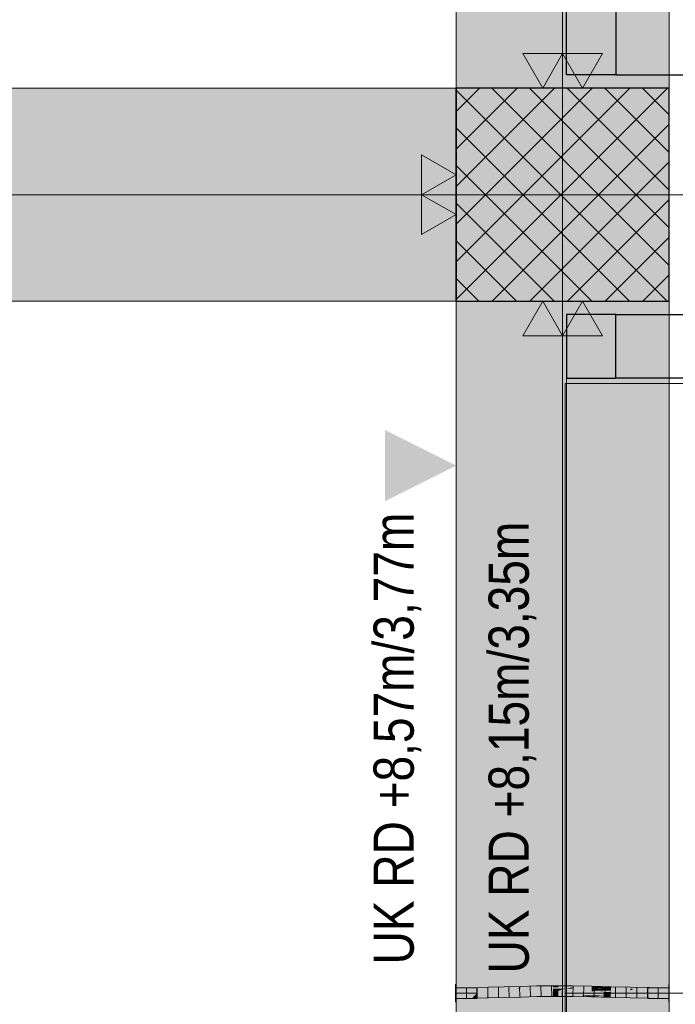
# Model space of a CAD drawing. Extents: x -620 to 3480, y 62 to 1107.
# Tile 187 of 244: x -20 to 5, y 796 to 833. Entities that reach past the tile are written whole.
import ezdxf
from ezdxf.lldxf.tags import DXFTag

# ---------------------------------------------------------------- set-up
doc = ezdxf.new("R2010")
doc.units = 0
doc.layers.get('0').update_dxf_attribs({"lineweight": 35})
for name, color, linetype, lineweight, true_color in [('00_Beschriftung UZ', 3, 'Continuous', 13, 0x00ff00), ('30 -33 Aussenwände- 3 Aussenstützen', 7, 'Continuous', 50, 0x0000dd), ('30 -33 Aussenwände- 7 Fassade_ Elemente', 7, 'Continuous', 9, 0x00aacc), ('30 -35 Decken- 1 Konstruktion-Träger- Stahlbeton', 7, 'grob-A06G9GKW8I', 13, 0x33aa00), ('70 -72 Beschriftung- 2 Beschriftung Bauteile', 7, 'Continuous', 9, 0x9999ff), ('E_Leerrohr 20', 7, 'Continuous', 13, 0xcc0099), ('E_Leerrohr 20-Shading', 7, 'Continuous', 13, 0xcc0099)]:
    doc.layers.add(name, color=color, linetype=linetype, lineweight=lineweight, true_color=true_color)
doc.layers.add('70 -71 Achsen- 1 Gebäudeachsen', color=7, linetype='STRICHPUNKT2-A06G9GKV8I', lineweight=18)
doc.layers.add('iwb_Schraffur_Unterzug', color=7, linetype='Continuous', lineweight=5, true_color=0xffffcc, plot=False)
doc.styles.get("Standard").update_dxf_attribs({"font": 'ARIALN.TTF'})
tags = doc.linetypes.add('grob-A06G9GKW8I', pattern=[14, 3, -8, 3]).pattern_tags.tags
tags[8:9] = [DXFTag(74, 4), DXFTag(75, 0), DXFTag(340, '0'), DXFTag(46, 0.0), DXFTag(50, 0.0), DXFTag(44, 0.0), DXFTag(45, 0.0)]
tags[6:7] = [DXFTag(74, 4), DXFTag(75, 0), DXFTag(340, '0'), DXFTag(46, 0.0), DXFTag(50, 0.0), DXFTag(44, 0.0), DXFTag(45, 0.0)]
tags[4:5] = [DXFTag(74, 4), DXFTag(75, 0), DXFTag(340, '0'), DXFTag(46, 0.0), DXFTag(50, 0.0), DXFTag(44, 0.0), DXFTag(45, 0.0)]
tags = doc.linetypes.add('STRICHPUNKT2', pattern=[12.7, 6.35, -3.175, 0, -3.175]).pattern_tags.tags
tags[10:11] = [DXFTag(74, 4), DXFTag(75, 0), DXFTag(340, '0'), DXFTag(46, 0.0), DXFTag(50, 0.0), DXFTag(44, 0.0), DXFTag(45, 0.0)]
tags[8:9] = [DXFTag(74, 4), DXFTag(75, 0), DXFTag(340, '0'), DXFTag(46, 0.0), DXFTag(50, 0.0), DXFTag(44, 0.0), DXFTag(45, 0.0)]
tags[6:7] = [DXFTag(74, 4), DXFTag(75, 0), DXFTag(340, '0'), DXFTag(46, 0.0), DXFTag(50, 0.0), DXFTag(44, 0.0), DXFTag(45, 0.0)]
tags[4:5] = [DXFTag(74, 4), DXFTag(75, 0), DXFTag(340, '0'), DXFTag(46, 0.0), DXFTag(50, 0.0), DXFTag(44, 0.0), DXFTag(45, 0.0)]
tags = doc.linetypes.add('STRICHPUNKT2-A06G9GKV8I', pattern=[12.7, 6.35, -3.175, 0, -3.175]).pattern_tags.tags
tags[10:11] = [DXFTag(74, 4), DXFTag(75, 0), DXFTag(340, '0'), DXFTag(46, 0.0), DXFTag(50, 0.0), DXFTag(44, 0.0), DXFTag(45, 0.0)]
tags[8:9] = [DXFTag(74, 4), DXFTag(75, 0), DXFTag(340, '0'), DXFTag(46, 0.0), DXFTag(50, 0.0), DXFTag(44, 0.0), DXFTag(45, 0.0)]
tags[6:7] = [DXFTag(74, 4), DXFTag(75, 0), DXFTag(340, '0'), DXFTag(46, 0.0), DXFTag(50, 0.0), DXFTag(44, 0.0), DXFTag(45, 0.0)]
tags[4:5] = [DXFTag(74, 4), DXFTag(75, 0), DXFTag(340, '0'), DXFTag(46, 0.0), DXFTag(50, 0.0), DXFTag(44, 0.0), DXFTag(45, 0.0)]

# ---------------------------------------------------------------- blocks, each defined once
blk = doc.blocks.new('Shading-A06G9GF38I', base_point=(-2.737, 795.952))
at = {"layer": 'E_Leerrohr 20-Shading', "color": 213, "true_color": 0xd67fc0}
for points in [[(-3.525, 796.065), (-3.525, 796.287), (-3.537, 796.065), (-3.537, 796.287)], [(-3.525, 795.957), (-2.737, 795.959), (-3.525, 796.157), (-2.737, 796.157)], [(-3.537, 796.049), (-3.525, 796.049), (-3.537, 796.065), (-3.525, 796.065)], [(-3.537, 795.957), (-3.525, 795.957), (-3.537, 796.049), (-3.525, 796.049)], [(-3.525, 795.735), (-3.525, 795.957), (-3.537, 795.735), (-3.537, 795.957)], [(-3.525, 795.957), (-2.737, 795.957), (-2.737, 795.959)], [(-2.737, 795.952), (-3.525, 795.957), (-2.913, 795.766), (-3.525, 795.757)], [(-2.737, 795.952), (-2.737, 795.957), (-3.525, 795.957)], [(-3.525, 795.757), (-2.737, 795.757), (-2.737, 795.769)], [(-2.737, 795.952), (-2.913, 795.766), (-2.737, 795.773)], [(-2.913, 795.766), (-2.737, 795.769), (-2.737, 795.773)], [(-3.537, 795.627), (-3.525, 795.627), (-3.537, 795.735), (-3.525, 795.735)]]:
    blk.add_solid(points, dxfattribs=at)
blk = doc.blocks.new('Shading-A06G9GF58I', base_point=(3.687, 796.013))
at = {"layer": 'E_Leerrohr 20-Shading', "color": 213, "true_color": 0xd67fc0}
for points in [[(3.687, 796.013), (4.475, 796.157), (3.687, 796.157)], [(3.687, 796.013), (3.967, 796.016), (4.475, 796.157), (4.475, 796.026)], [(4.487, 796.184), (4.487, 796.287), (4.475, 796.184), (4.475, 796.287)], [(4.475, 796.112), (4.487, 796.112), (4.475, 796.184), (4.487, 796.184)], [(3.687, 796.001), (4.475, 796.006), (3.687, 796.013), (4.475, 796.02)], [(4.475, 795.977), (4.475, 796.006), (3.687, 795.975), (3.687, 796.001)], [(3.897, 795.958), (4.475, 795.977), (3.687, 795.959), (3.687, 795.975)], [(3.87, 795.957), (3.897, 795.958), (3.687, 795.958), (3.687, 795.959)], [(3.687, 795.958), (3.687, 795.957), (3.87, 795.957)], [(4.475, 795.908), (4.475, 795.957), (3.687, 795.954), (3.87, 795.957)], [(3.87, 795.957), (3.687, 795.957), (3.687, 795.954)], [(4.475, 795.908), (3.687, 795.954), (3.687, 795.913)], [(4.475, 795.908), (3.687, 795.913), (4.475, 795.839), (3.687, 795.851)], [(4.475, 795.839), (3.687, 795.851), (4.475, 795.805), (3.687, 795.821)], [(3.687, 795.821), (3.687, 795.757), (4.475, 795.805), (4.475, 795.757)], [(3.897, 795.958), (3.87, 795.957), (4.043, 795.957)], [(4.475, 795.957), (4.475, 795.977), (4.043, 795.957), (3.897, 795.958)], [(3.967, 796.016), (4.475, 796.02), (4.475, 796.026)], [(4.475, 796.098), (4.487, 796.098), (4.475, 796.112), (4.487, 796.112)], [(4.487, 796.069), (4.487, 796.098), (4.475, 796.069), (4.475, 796.098)], [(4.487, 796.049), (4.487, 796.069), (4.475, 796.049), (4.475, 796.069)], [(4.475, 796.046), (4.487, 796.046), (4.475, 796.049), (4.487, 796.049)], [(4.487, 796.044), (4.487, 796.046), (4.475, 796.044), (4.475, 796.046)], [(4.475, 796.044), (4.475, 795.957), (4.487, 796.044), (4.487, 795.957)], [(4.487, 795.747), (4.487, 795.957), (4.475, 795.746), (4.475, 795.957)], [(4.487, 795.742), (4.487, 795.747), (4.475, 795.742), (4.475, 795.746)], [(4.475, 795.686), (4.487, 795.686), (4.475, 795.742), (4.487, 795.742)], [(4.475, 795.686), (4.475, 795.627), (4.487, 795.686), (4.487, 795.627)]]:
    blk.add_solid(points, dxfattribs=at)
blk = doc.blocks.new('Shading-A06G9GF78I', base_point=(3.751, 796.057))
at = {"layer": 'E_Leerrohr 20-Shading', "color": 223, "true_color": 0xc67fb4}
for points in [[(-2.919, 796.104), (-2.92, 796.162), (-3.525, 796.099), (-3.525, 796.157)], [(-2.312, 796.117), (-2.313, 796.176), (-2.919, 796.104), (-2.92, 796.162)], [(-1.704, 796.135), (-1.705, 796.193), (-2.312, 796.117), (-2.313, 796.176)], [(-1.704, 796.135), (-1.096, 796.211), (-1.705, 796.193)], [(-1.704, 796.135), (-1.333, 796.146), (-1.096, 796.211), (-1.095, 796.158)], [(-1.333, 796.146), (-1.095, 796.153), (-1.095, 796.158)], [(-0.485, 796.183), (-0.486, 796.226), (-1.095, 796.158), (-1.096, 796.211)], [(-1.095, 796.153), (-0.485, 796.168), (-1.095, 796.158), (-0.485, 796.183)], [(0.125, 796.197), (0.125, 796.234), (-0.485, 796.183), (-0.486, 796.226)], [(-0.485, 796.168), (0.126, 796.176), (-0.485, 796.183), (0.125, 796.197)], [(0.125, 796.234), (0.125, 796.197), (0.32, 796.233), (0.32, 796.195)], [(0.125, 796.197), (0.126, 796.176), (0.32, 796.195), (0.321, 796.175)], [(0.32, 796.233), (0.32, 796.195), (0.853, 796.231), (0.853, 796.191)], [(0.32, 796.195), (0.321, 796.175), (0.853, 796.191), (0.852, 796.172)], [(0.852, 796.172), (1.579, 796.159), (0.853, 796.191), (1.579, 796.168)], [(1.579, 796.168), (1.58, 796.217), (0.853, 796.191), (0.853, 796.231)], [(1.58, 796.217), (1.579, 796.168), (2.037, 796.205), (2.037, 796.148)], [(1.579, 796.168), (1.579, 796.159), (2.037, 796.148), (2.037, 796.147)], [(2.037, 796.147), (2.304, 796.14), (2.037, 796.205), (2.306, 796.198)], [(3.028, 796.12), (3.03, 796.179), (2.304, 796.14), (2.306, 796.198)], [(3.752, 796.105), (3.753, 796.163), (3.028, 796.12), (3.03, 796.179)], [(4.475, 796.099), (4.475, 796.157), (3.752, 796.105), (3.753, 796.163)], [(-2.914, 795.762), (-2.914, 795.821), (-3.525, 795.757), (-3.525, 795.816)], [(-2.303, 795.776), (-2.304, 795.834), (-2.914, 795.762), (-2.914, 795.821)], [(-1.694, 795.793), (-1.695, 795.852), (-2.303, 795.776), (-2.304, 795.834)], [(-1.086, 795.811), (-1.087, 795.87), (-1.694, 795.793), (-1.695, 795.852)], [(-0.479, 795.826), (-0.48, 795.885), (-1.086, 795.811), (-1.087, 795.87)], [(0.127, 795.89), (0.127, 795.893), (-0.48, 795.884), (-0.48, 795.885)], [(-0.479, 795.826), (0.127, 795.834), (-0.48, 795.884), (0.127, 795.89)], [(0.127, 795.893), (0.127, 795.89), (0.321, 795.891), (0.311, 795.888)], [(0.324, 795.892), (0.127, 795.893), (0.321, 795.891)], [(0.127, 795.89), (0.127, 795.834), (0.311, 795.888)], [(0.324, 795.888), (0.311, 795.888), (0.325, 795.833), (0.127, 795.834)], [(0.311, 795.888), (0.486, 795.886), (0.321, 795.891), (0.486, 795.887)], [(0.702, 795.888), (0.324, 795.892), (0.321, 795.891)], [(0.321, 795.891), (0.486, 795.887), (0.486, 795.89)], [(0.849, 795.887), (0.849, 795.89), (0.324, 795.892)], [(0.849, 795.882), (0.324, 795.888), (0.848, 795.831), (0.325, 795.833)], [(0.486, 795.887), (0.702, 795.888), (0.486, 795.89)], [(0.486, 795.887), (0.559, 795.885), (0.702, 795.888), (0.849, 795.887)], [(0.486, 795.886), (0.559, 795.885), (0.486, 795.887)], [(0.849, 795.887), (0.559, 795.885), (0.849, 795.883)], [(0.559, 795.885), (0.849, 795.882), (0.849, 795.883)], [(1.177, 795.873), (0.849, 795.882), (1.571, 795.817), (0.848, 795.831)], [(0.849, 795.887), (1.572, 795.867), (0.849, 795.89), (1.572, 795.874)], [(1.572, 795.874), (1.572, 795.876), (0.849, 795.89)], [(1.572, 795.867), (0.849, 795.887), (1.177, 795.873), (0.849, 795.883)], [(0.849, 795.883), (0.849, 795.882), (1.177, 795.873)], [(1.177, 795.873), (1.571, 795.817), (1.572, 795.86)], [(1.572, 795.861), (1.177, 795.873), (1.572, 795.86)], [(1.572, 795.867), (1.177, 795.873), (1.572, 795.861)], [(1.572, 795.86), (1.571, 795.817), (1.866, 795.847)], [(2.035, 795.805), (2.035, 795.839), (1.571, 795.817), (1.866, 795.847)], [(2.002, 795.861), (2.029, 795.863), (1.572, 795.874), (1.572, 795.876)], [(2.029, 795.863), (2.035, 795.864), (1.572, 795.876)], [(1.572, 795.874), (1.572, 795.867), (2.002, 795.861), (1.935, 795.854)], [(1.935, 795.854), (1.572, 795.867), (1.891, 795.849), (1.572, 795.861)], [(1.891, 795.849), (1.572, 795.861), (1.866, 795.847), (1.572, 795.86)], [(2.035, 795.839), (2.035, 795.844), (1.866, 795.847), (1.891, 795.849)], [(2.296, 795.841), (1.935, 795.854), (2.296, 795.834), (1.891, 795.849)], [(2.002, 795.861), (1.935, 795.854), (2.296, 795.852), (2.296, 795.841)], [(2.296, 795.852), (2.029, 795.863), (2.002, 795.861)], [(2.163, 795.86), (2.035, 795.864), (2.029, 795.863)], [(2.296, 795.852), (2.296, 795.855), (2.029, 795.863), (2.163, 795.86)], [(2.296, 795.855), (2.296, 795.857), (2.035, 795.864)], [(2.296, 795.828), (2.296, 795.834), (2.035, 795.839), (2.035, 795.844)], [(2.295, 795.798), (2.296, 795.828), (2.035, 795.805), (2.035, 795.839)], [(2.296, 795.828), (2.295, 795.798), (3.021, 795.794), (3.02, 795.779)], [(3.021, 795.83), (3.022, 795.837), (2.296, 795.855), (2.296, 795.857)], [(3.021, 795.83), (2.296, 795.855), (3.021, 795.828), (2.296, 795.852)], [(2.296, 795.852), (2.296, 795.841), (3.021, 795.828), (3.021, 795.814)], [(3.021, 795.814), (2.296, 795.841), (3.021, 795.806), (2.296, 795.834)], [(3.021, 795.806), (2.296, 795.834), (3.021, 795.794), (2.296, 795.828)], [(3.021, 795.794), (3.02, 795.779), (3.747, 795.768), (3.747, 795.763)], [(3.748, 795.81), (3.748, 795.822), (3.021, 795.83), (3.022, 795.837)], [(3.611, 795.814), (3.021, 795.83), (3.021, 795.828)], [(3.748, 795.81), (3.611, 795.814), (3.021, 795.814), (3.021, 795.828)], [(3.747, 795.792), (3.021, 795.814), (3.747, 795.783), (3.021, 795.806)], [(3.748, 795.81), (3.021, 795.814), (3.747, 795.792)], [(3.747, 795.783), (3.021, 795.806), (3.747, 795.768), (3.021, 795.794)], [(3.748, 795.81), (3.747, 795.792), (4.475, 795.801), (4.475, 795.781)], [(4.475, 795.781), (3.747, 795.792), (4.475, 795.771), (3.747, 795.783)], [(4.475, 795.771), (3.747, 795.783), (4.475, 795.757), (3.747, 795.768)], [(3.747, 795.768), (3.747, 795.763), (4.475, 795.757)], [(4.475, 795.801), (4.475, 795.816), (3.748, 795.81), (3.748, 795.822)]]:
    blk.add_solid(points, dxfattribs=at)
at = {"layer": 'E_Leerrohr 20-Shading', "color": 231, "true_color": 0xe17fc9}
for points in [[(-1.703, 796.13), (-1.704, 796.135), (-2.312, 796.117)], [(-2.311, 796.107), (-1.703, 796.11), (-2.312, 796.117), (-1.703, 796.13)], [(-1.703, 796.13), (-1.123, 796.141), (-1.704, 796.135), (-1.333, 796.146)], [(-1.703, 796.11), (-1.094, 796.113), (-1.703, 796.13), (-1.094, 796.142)], [(-1.123, 796.141), (-1.094, 796.142), (-1.333, 796.146), (-1.095, 796.153)], [(-0.485, 796.155), (-0.485, 796.168), (-1.094, 796.142), (-1.095, 796.153)], [(-1.094, 796.142), (-1.094, 796.141), (-0.485, 796.155), (-0.484, 796.13)], [(-1.094, 796.141), (-1.094, 796.113), (-0.484, 796.13), (-0.484, 796.116)], [(0.126, 796.169), (0.126, 796.176), (-0.485, 796.155), (-0.485, 796.168)], [(-0.485, 796.155), (-0.484, 796.13), (0.126, 796.169), (0.126, 796.125)], [(-0.484, 796.13), (-0.484, 796.116), (0.126, 796.125), (0.126, 796.121)], [(0.321, 796.175), (0.126, 796.176), (0.126, 796.169)], [(0.61, 796.126), (0.852, 796.172), (0.126, 796.169), (0.321, 796.175)], [(0.58, 796.126), (0.61, 796.126), (0.126, 796.125), (0.126, 796.169)], [(0.126, 796.121), (0.58, 796.126), (0.126, 796.125)], [(0.61, 796.126), (0.321, 796.123), (0.322, 796.071)], [(0.322, 796.042), (0.851, 796.049), (0.61, 796.126), (0.852, 796.129)], [(0.322, 796.042), (0.61, 796.126), (0.322, 796.071)], [(0.852, 796.129), (0.852, 796.172), (0.61, 796.126)], [(0.852, 796.127), (0.851, 796.049), (1.578, 796.136), (1.576, 796.053)], [(1.578, 796.139), (1.579, 796.159), (0.852, 796.129), (0.852, 796.172)], [(0.852, 796.129), (0.852, 796.127), (1.578, 796.139), (1.578, 796.136)], [(1.576, 796.053), (1.787, 796.053), (1.578, 796.136), (1.585, 796.137)], [(2.037, 796.147), (1.579, 796.159), (1.578, 796.139)], [(1.578, 796.139), (1.585, 796.137), (2.037, 796.147), (2.078, 796.146)], [(1.585, 796.137), (1.578, 796.139), (1.578, 796.136)], [(2.037, 796.145), (1.585, 796.137), (2.036, 796.095), (1.787, 796.053)], [(2.078, 796.146), (2.037, 796.145), (2.304, 796.14), (2.036, 796.095)], [(2.036, 796.053), (2.302, 796.054), (2.036, 796.095), (2.304, 796.14)], [(3.027, 796.054), (3.028, 796.12), (2.302, 796.054), (2.304, 796.14)], [(-2.917, 795.962), (-2.919, 796.104), (-3.525, 795.957), (-3.525, 796.099)], [(-2.914, 795.821), (-2.917, 795.962), (-3.525, 795.816), (-3.525, 795.957)], [(-2.311, 796.107), (-2.312, 796.117), (-2.919, 796.104)], [(-2.917, 795.962), (-2.308, 795.976), (-2.919, 796.104), (-2.311, 796.107)], [(-2.304, 795.834), (-2.308, 795.976), (-2.914, 795.821), (-2.917, 795.962)], [(-2.308, 795.976), (-1.699, 795.993), (-2.311, 796.107), (-1.703, 796.11)], [(-1.695, 795.852), (-1.699, 795.993), (-2.304, 795.834), (-2.308, 795.976)], [(-1.699, 795.993), (-1.091, 796.011), (-1.703, 796.11), (-1.094, 796.113)], [(-1.087, 795.87), (-1.091, 796.011), (-1.695, 795.852), (-1.699, 795.993)], [(-1.091, 796.011), (-0.482, 796.026), (-1.094, 796.113), (-0.484, 796.116)], [(-0.48, 795.885), (-0.482, 796.026), (-1.087, 795.87), (-1.091, 796.011)], [(-0.482, 796.027), (0.126, 796.04), (-0.484, 796.116), (0.126, 796.121)], [(-0.482, 796.026), (0.126, 796.034), (-0.482, 796.027), (0.126, 796.04)], [(0.127, 795.903), (0.126, 796.034), (-0.48, 795.908), (-0.482, 796.026)], [(-0.48, 795.885), (0.127, 795.893), (-0.48, 795.908), (0.127, 795.903)], [(0.321, 796.123), (0.126, 796.121), (0.16, 796.041), (0.126, 796.04)], [(0.851, 796.038), (0.16, 796.041), (0.699, 796.037), (0.126, 796.034)], [(0.126, 796.04), (0.126, 796.034), (0.16, 796.041)], [(0.126, 796.034), (0.322, 796.033), (0.699, 796.037)], [(0.126, 796.034), (0.127, 795.903), (0.322, 796.033), (0.324, 795.903)], [(0.127, 795.903), (0.127, 795.893), (0.324, 795.903), (0.324, 795.892)], [(0.321, 796.123), (0.16, 796.041), (0.322, 796.071)], [(0.16, 796.041), (0.322, 796.042), (0.322, 796.071)], [(0.16, 796.041), (0.851, 796.038), (0.851, 796.049)], [(0.322, 796.033), (0.851, 796.031), (0.851, 796.038)], [(0.322, 796.033), (0.324, 795.903), (0.851, 796.031), (0.849, 795.905)], [(0.324, 795.903), (0.324, 795.892), (0.849, 795.905), (0.849, 795.89)], [(0.849, 795.905), (1.573, 795.914), (0.851, 796.028), (1.575, 796.013)], [(0.849, 795.89), (1.572, 795.876), (0.849, 795.905), (1.573, 795.914)], [(0.851, 796.038), (1.576, 796.039), (0.851, 796.049), (1.576, 796.053)], [(0.851, 796.038), (0.851, 796.031), (1.576, 796.039), (1.576, 796.023)], [(0.851, 796.031), (1.575, 796.017), (1.576, 796.023)], [(1.575, 796.013), (1.575, 796.017), (0.851, 796.028), (0.851, 796.031)], [(1.573, 795.914), (1.572, 795.876), (2.035, 795.923), (2.035, 795.864)], [(1.575, 796.013), (1.573, 795.914), (2.036, 796.003), (2.035, 795.923)], [(1.576, 796.023), (1.575, 796.017), (1.604, 796.022)], [(2.3, 796.003), (2.109, 796.014), (1.575, 796.017), (1.604, 796.022)], [(2.164, 796.004), (2.3, 796.003), (1.575, 796.017)], [(2.036, 796.005), (1.575, 796.017), (2.036, 796.003), (1.575, 796.013)], [(2.036, 796.005), (2.164, 796.004), (1.575, 796.017)], [(1.576, 796.053), (1.576, 796.039), (1.787, 796.053), (1.703, 796.039)], [(1.703, 796.039), (1.576, 796.039), (1.604, 796.022), (1.576, 796.023)], [(2.109, 796.014), (1.703, 796.039), (1.604, 796.022)], [(2.301, 796.037), (2.302, 796.054), (1.703, 796.039), (1.787, 796.053)], [(2.301, 796.037), (1.703, 796.039), (2.301, 796.012), (2.109, 796.014)], [(1.787, 796.053), (2.036, 796.053), (2.036, 796.095)], [(2.035, 795.864), (2.296, 795.857), (2.036, 796.005), (2.3, 795.998)], [(2.036, 796.005), (2.3, 795.998), (2.3, 796.003)], [(2.109, 796.014), (2.3, 796.003), (2.301, 796.012)], [(3.022, 795.837), (3.025, 795.979), (2.296, 795.857), (2.3, 795.998)], [(2.301, 796.012), (2.3, 796.003), (3.026, 796), (3.025, 795.996)], [(2.3, 795.998), (3.025, 795.979), (2.3, 796.003), (3.025, 795.996)], [(2.301, 796.037), (3.026, 796.036), (2.302, 796.054), (3.027, 796.054)], [(2.301, 796.037), (2.301, 796.012), (3.026, 796.036), (3.026, 796)], [(3.022, 795.837), (3.748, 795.822), (3.024, 795.942), (3.75, 795.953)], [(3.75, 795.953), (3.75, 795.963), (3.024, 795.942), (3.025, 795.979)], [(3.026, 796), (3.025, 795.996), (3.611, 795.993)], [(3.025, 795.979), (3.75, 795.963), (3.025, 795.996), (3.75, 795.992)], [(3.026, 796.036), (3.751, 796.036), (3.027, 796.054), (3.751, 796.057)], [(3.026, 796.036), (3.75, 795.992), (3.751, 796.036)], [(3.026, 796.036), (3.026, 796), (3.75, 795.992), (3.611, 795.993)], [(3.027, 796.054), (3.15, 796.117), (3.028, 796.12)], [(3.027, 796.054), (3.751, 796.057), (3.15, 796.117), (3.752, 796.101)], [(3.752, 796.101), (3.752, 796.105), (3.15, 796.117)], [(3.748, 795.822), (4.475, 795.816), (3.75, 795.953), (4.475, 795.957)], [(3.75, 795.992), (4.475, 795.992), (3.751, 796.036), (4.475, 796.041)], [(3.75, 795.963), (4.475, 795.957), (3.75, 795.992), (4.475, 795.992)], [(4.475, 795.957), (3.75, 795.963), (3.75, 795.959)], [(3.75, 795.953), (4.475, 795.957), (3.75, 795.959)], [(3.751, 796.057), (4.475, 796.064), (3.752, 796.101), (4.475, 796.079)], [(3.751, 796.036), (4.475, 796.041), (3.751, 796.057), (4.475, 796.064)], [(3.752, 796.101), (4.475, 796.079), (3.752, 796.105), (4.475, 796.087)], [(4.475, 796.087), (4.475, 796.099), (3.752, 796.105)]]:
    blk.add_solid(points, dxfattribs=at)
blk = doc.blocks.new('Referenz-A06G9GKX8I')
at = {"layer": '00_Beschriftung UZ', "color": 0, "linetype": 'Continuous', "lineweight": 0, "ltscale": 0.13}
for points in [[(-6.185, 814.445), (-3.515, 815.777), (-6.184, 817.115)], [(-0.844, 817.109), (-3.515, 815.777), (-0.846, 814.438)]]:
    blk.add_solid(points, dxfattribs=at)
at = {"layer": '30 -33 Aussenwände- 3 Aussenstützen', "color": 0, "lineweight": 9}
for p, q in [((-3.513, 829.086), (-2.642, 829.957)), ((-3.513, 827.672), (-1.228, 829.957)), ((-3.513, 826.258), (0.186, 829.957)), ((-3.513, 824.843), (1.601, 829.957)), ((-3.513, 823.429), (3.015, 829.957)), ((-3.513, 822.015), (4.429, 829.957)), ((-3.513, 829.884), (4.414, 821.957)), ((-2.172, 829.957), (4.487, 823.299)), ((-0.758, 829.957), (4.487, 824.713)), ((0.657, 829.957), (4.487, 826.127)), ((2.071, 829.957), (4.487, 827.541)), ((3.485, 829.957), (4.487, 828.955)), ((-3.513, 828.47), (3, 821.957)), ((-2.157, 821.957), (4.487, 828.601)), ((-3.513, 827.056), (1.586, 821.957)), ((-0.743, 821.957), (4.487, 827.187)), ((0.487, 826.957), (0.487, 824.957)), ((-0.513, 825.957), (1.487, 825.957)), ((0.672, 821.957), (4.487, 825.772)), ((-3.513, 825.642), (0.171, 821.957)), ((2.086, 821.957), (4.487, 824.358)), ((-3.513, 824.228), (-1.243, 821.957)), ((-3.513, 822.813), (-2.657, 821.957)), ((3.5, 821.957), (4.487, 822.944))]:
    blk.add_line(p, q, dxfattribs=at)
at = {"layer": '30 -33 Aussenwände- 3 Aussenstützen', "color": 0, "linetype": 'Continuous', "lineweight": -2, "ltscale": 0.25}
for p, q in [((4.487, 829.957), (-3.513, 829.957)), ((-3.513, 829.957), (-3.513, 821.957)), ((4.487, 821.957), (4.487, 829.957)), ((-3.513, 821.957), (4.487, 821.957))]:
    blk.add_line(p, q, dxfattribs=at)
at = {"layer": '30 -33 Aussenwände- 7 Fassade_ Elemente', "color": 0, "linetype": 'Continuous', "ltscale": 0.13}
for p, q in [((0.627, 986.457), (0.627, 830.457)), ((0.627, 830.457), (7.587, 830.457)), ((0.487, 826.957), (0.487, 824.957)), ((1.487, 825.957), (-0.513, 825.957)), ((0.627, 770.457), (0.627, 821.457)), ((0.627, 821.457), (7.587, 821.457))]:
    blk.add_line(p, q, dxfattribs=at)
at = {"layer": '30 -33 Aussenwände- 7 Fassade_ Elemente', "color": 0, "linetype": 'Continuous', "lineweight": -2, "ltscale": 0.25}
for p, q in [((0.627, 830.457), (0.627, 832.857)), ((2.487, 832.857), (2.487, 830.457)), ((2.487, 830.457), (0.627, 830.457)), ((2.487, 830.457), (8.287, 830.457)), ((2.487, 821.457), (0.627, 821.457)), ((0.627, 821.457), (0.627, 819.057)), ((2.487, 821.457), (8.287, 821.457)), ((2.487, 819.057), (2.487, 821.457)), ((0.627, 819.057), (2.487, 819.057)), ((7.587, 819.057), (2.487, 819.057))]:
    blk.add_line(p, q, dxfattribs=at)
at = {"layer": '30 -33 Aussenwände- 7 Fassade_ Elemente', "color": 0}
for p, q in [((5.787, 818.857), (0.587, 818.857)), ((0.587, 818.857), (0.587, 795.957)), ((0.587, 795.957), (0.587, 773.057)), ((0.587, 795.957), (5.787, 795.957))]:
    blk.add_line(p, q, dxfattribs=at)
at = {"layer": '30 -35 Decken- 1 Konstruktion-Träger- Stahlbeton', "color": 0}
for p, q in [((-3.513, 986.957), (-3.513, 596.957)), ((4.487, 986.957), (4.487, 596.957)), ((-562.014, 829.957), (-3.513, 829.957)), ((-562.014, 821.957), (-3.513, 821.957))]:
    blk.add_line(p, q, dxfattribs=at)
at = {"layer": '30 -35 Decken- 1 Konstruktion-Träger- Stahlbeton', "color": 0, "linetype": 'Continuous', "lineweight": 35, "ltscale": 0.35}
blk.add_line((-3.513, 829.957), (-3.513, 821.957), dxfattribs=at)
at = {"layer": '70 -71 Achsen- 1 Gebäudeachsen', "color": 0, "linetype": 'STRICHPUNKT2-A06G9GKV8I', "ltscale": 0.18}
for p, q in [((0.487, 1075.897), (0.487, 76.457)), ((-562.014, 825.957), (85.427, 825.957))]:
    blk.add_line(p, q, dxfattribs=at)
at = {"layer": '70 -72 Beschriftung- 2 Beschriftung Bauteile', "color": 0}
for p, q in [((-0.263, 829.957), (-1.013, 831.256)), ((-1.013, 831.256), (0.487, 831.256)), ((0.487, 831.256), (-0.263, 829.957)), ((1.237, 829.957), (0.487, 831.256)), ((0.487, 831.256), (1.987, 831.256)), ((1.987, 831.256), (1.237, 829.957)), ((-4.812, 827.457), (-3.513, 826.707)), ((-4.812, 825.957), (-4.812, 827.457)), ((-3.513, 826.707), (-4.812, 825.957)), ((-4.812, 825.957), (-3.513, 825.207)), ((-4.812, 824.457), (-4.812, 825.957)), ((-3.513, 825.207), (-4.812, 824.457)), ((-1.013, 820.658), (-0.263, 821.957)), ((-0.263, 821.957), (0.487, 820.658)), ((0.487, 820.658), (1.237, 821.957)), ((1.237, 821.957), (1.987, 820.658)), ((0.487, 820.658), (-1.013, 820.658)), ((1.987, 820.658), (0.487, 820.658))]:
    blk.add_line(p, q, dxfattribs=at)
at = {"layer": '70 -72 Beschriftung- 2 Beschriftung Bauteile', "color": 0, "lineweight": 0}
for points in [[(-0.263, 829.957), (-1.013, 831.256), (-0.263, 831.256)], [(-0.263, 829.957), (-0.263, 831.256), (0.487, 831.256)], [(1.237, 829.957), (0.487, 831.256), (1.237, 831.256)], [(1.237, 829.957), (1.237, 831.256), (1.987, 831.256)], [(-4.812, 825.957), (-4.812, 827.457), (-3.513, 826.707)], [(-4.812, 824.457), (-4.812, 825.957), (-3.513, 825.207)], [(-0.263, 820.658), (-1.013, 820.658), (-0.263, 821.957)], [(-0.263, 820.658), (-0.263, 821.957), (0.487, 820.658)], [(1.237, 820.658), (0.487, 820.658), (1.237, 821.957)], [(1.237, 820.658), (1.237, 821.957), (1.987, 820.658)]]:
    blk.add_solid(points, dxfattribs=at)
at = {"layer": '00_Beschriftung UZ', "color": 0, "linetype": 'Continuous', "lineweight": 5, "ltscale": 0.13, "char_height": 1.51033, "attachment_point": 1, "rotation": 90}
for s, insert in [('{\\fArial Narrow;UK RD +8,57m/3,77m}', (-6.621, 797.037)), ('{\\fArial Narrow;UK RD +8,15m/3,35m}', (-2.296, 796.697))]:
    blk.add_mtext(s, dxfattribs=dict(at, insert=insert))
blk = doc.blocks.new('Referenz-A06G9GKZ8I')
at = {"layer": 'iwb_Schraffur_Unterzug', "linetype": 'Continuous', "ltscale": 0.13}
for points in [[(-3.513, 214.957), (-3.513, 986.957), (4.487, 214.957), (4.487, 986.957)], [(-562.014, 829.957), (-3.513, 829.957), (-562.014, 828.824)], [(-562.014, 828.824), (-3.513, 829.957), (-3.513, 821.957)], [(-562.014, 828.824), (-3.513, 821.957), (-562.014, 823.09)], [(-562.014, 823.09), (-3.513, 821.957), (-562.014, 821.957)]]:
    blk.add_solid(points, dxfattribs=at)
blk = doc.blocks.new('Enddeckel-A06G9GRV8I')
at = {"color": 0, "linetype": 'ByBlock', "lineweight": -2, "ltscale": 0.13}
for p, q in [((-3.525, 796.287), (-3.537, 796.287)), ((-3.537, 796.094), (-3.537, 796.287)), ((-3.525, 796.094), (-3.525, 796.287)), ((-2.737, 796.157), (-3.525, 796.157)), ((-3.525, 796.04), (-3.525, 796.157)), ((-2.737, 796.04), (-2.737, 796.157)), ((-3.537, 795.82), (-3.537, 796.094)), ((-3.537, 795.627), (-3.537, 795.82)), ((-3.525, 795.82), (-3.525, 796.094)), ((-3.525, 795.874), (-3.525, 796.04)), ((-3.525, 795.757), (-3.525, 795.874)), ((-3.525, 795.627), (-3.525, 795.82)), ((-3.525, 795.757), (-2.737, 795.757)), ((-2.737, 795.874), (-2.737, 796.04)), ((-2.737, 795.757), (-2.737, 795.874)), ((-3.537, 795.627), (-3.525, 795.627))]:
    blk.add_line(p, q, dxfattribs=at)
at = {"color": 0, "linetype": 'STRICHPUNKT2', "lineweight": 5, "ltscale": 0.13}
blk.add_line((-3.525, 795.957), (-2.737, 795.957), dxfattribs=at)
blk = doc.blocks.new('Enddeckel-A06G9GRX8I')
at = {"color": 0, "linetype": 'ByBlock', "lineweight": -2, "ltscale": 0.13}
for p, q in [((4.475, 796.157), (3.687, 796.157)), ((3.687, 796.157), (3.687, 796.04)), ((4.487, 796.287), (4.475, 796.287)), ((4.475, 796.287), (4.475, 796.094)), ((4.475, 796.157), (4.475, 796.04)), ((4.487, 796.287), (4.487, 796.094)), ((3.687, 796.04), (3.687, 795.874)), ((3.687, 795.874), (3.687, 795.757)), ((3.687, 795.757), (4.475, 795.757)), ((4.475, 796.094), (4.475, 795.82)), ((4.475, 796.04), (4.475, 795.874)), ((4.475, 795.874), (4.475, 795.757)), ((4.475, 795.82), (4.475, 795.627)), ((4.487, 796.094), (4.487, 795.82)), ((4.487, 795.82), (4.487, 795.627)), ((4.475, 795.627), (4.487, 795.627))]:
    blk.add_line(p, q, dxfattribs=at)
at = {"color": 0, "linetype": 'STRICHPUNKT2', "lineweight": 5, "ltscale": 0.13}
blk.add_line((4.475, 795.957), (3.687, 795.957), dxfattribs=at)
blk = doc.blocks.new('Flexrohr-A06G9GS18I')
at = {"color": 0, "linetype": 'ByBlock', "lineweight": -2, "ltscale": 0.13}
for p, q in [((-2.92, 796.162), (-3.525, 796.157)), ((-3.525, 796.157), (-3.525, 795.757)), ((-3.523, 796.145), (-3.523, 795.769)), ((-3.125, 796.149), (-3.122, 795.773)), ((-2.313, 796.176), (-2.92, 796.162)), ((-2.727, 796.155), (-2.72, 795.779)), ((-2.328, 796.163), (-2.319, 795.787)), ((-1.705, 796.193), (-2.313, 796.176)), ((-1.929, 796.175), (-1.919, 795.799)), ((-1.096, 796.211), (-1.705, 796.193)), ((-1.529, 796.186), (-1.519, 795.811)), ((-1.129, 796.198), (-1.119, 795.822)), ((-0.486, 796.226), (-1.096, 796.211)), ((-0.728, 796.208), (-0.72, 795.832)), ((0.125, 796.234), (-0.486, 796.226)), ((-0.327, 796.216), (-0.322, 795.84)), ((0.075, 796.221), (0.077, 795.845)), ((0.853, 796.231), (0.125, 796.234)), ((0.476, 796.221), (0.475, 795.845)), ((1.58, 796.217), (0.853, 796.231)), ((0.878, 796.218), (0.873, 795.843)), ((1.279, 796.211), (1.272, 795.835)), ((2.306, 796.198), (1.58, 796.217)), ((1.68, 796.203), (1.671, 795.827)), ((2.08, 796.192), (2.071, 795.816)), ((3.03, 796.179), (2.306, 796.198)), ((2.48, 796.182), (2.47, 795.806)), ((2.88, 796.171), (2.87, 795.795)), ((3.753, 796.163), (3.03, 796.179)), ((3.279, 796.161), (3.271, 795.785)), ((3.678, 796.153), (3.672, 795.777)), ((4.475, 796.157), (3.753, 796.163)), ((4.076, 796.149), (4.073, 795.773)), ((4.475, 796.157), (4.475, 795.757)), ((-2.914, 795.762), (-3.525, 795.757)), ((-2.303, 795.776), (-2.914, 795.762)), ((-1.694, 795.793), (-2.303, 795.776)), ((-1.086, 795.811), (-1.694, 795.793)), ((-0.479, 795.826), (-1.086, 795.811)), ((0.127, 795.834), (-0.479, 795.826)), ((0.848, 795.831), (0.127, 795.834)), ((1.571, 795.817), (0.848, 795.831)), ((2.295, 795.798), (1.571, 795.817)), ((3.02, 795.779), (2.295, 795.798)), ((3.747, 795.763), (3.02, 795.779)), ((4.475, 795.757), (3.747, 795.763))]:
    blk.add_line(p, q, dxfattribs=at)

msp = doc.modelspace()

# ---------------------------------------------------------------- block references
at = {"color": 8, "lineweight": 25, "ltscale": 0.25, "true_color": 0x808080}
for name in ['Referenz-A06G9GKX8I', 'Referenz-A06G9GKZ8I']:
    msp.add_blockref(name, (0, 0), dxfattribs=at)
at = {"layer": 'E_Leerrohr 20'}
for name, p in [('Shading-A06G9GF38I', (-2.737, 795.952)), ('Shading-A06G9GF78I', (3.751, 796.057)), ('Shading-A06G9GF58I', (3.687, 796.013))]:
    msp.add_blockref(name, p, dxfattribs=at)
at = {"layer": 'E_Leerrohr 20', "ltscale": 0.13}
for name in ['Enddeckel-A06G9GRV8I', 'Flexrohr-A06G9GS18I', 'Enddeckel-A06G9GRX8I']:
    msp.add_blockref(name, (0, 0), dxfattribs=at)

doc.saveas('drawing.dxf')
